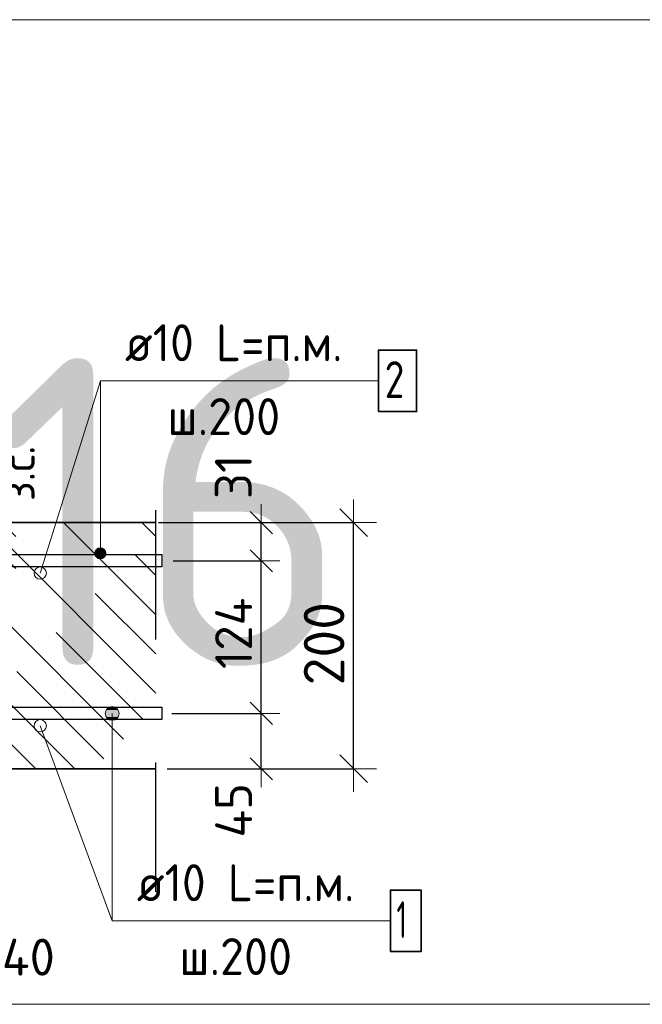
# Model space of a CAD drawing. Header units: metres. Extents: x -38 to 107, y -15 to 21.
# Tile 66 of 89: x 72.578 to 73.084, y 5.272 to 6.072. Entities that reach past the tile are written whole.
import ezdxf

# ---------------------------------------------------------------- set-up
doc = ezdxf.new("R2010")
doc.units = ezdxf.units.M
doc.header["$PDMODE"] = 65
doc.linetypes.add('______4', pattern=[0.135, 0.105, -0.03])
for name, color, linetype, lineweight in [('XR$4$Арм. стержнями верхней зоны', 180, 'Continuous', 35), ('XR$4$Арм. стержнями нижней зоны', 180, 'Continuous', 35), ('XR$4$Арм.стержн. Арматура края', 96, 'Continuous', 35), ('XR$4$Размерная линия (1)', 7, 'Continuous', 13), ('XR$4$Размерная линия_ общее', 7, 'Continuous', 13)]:
    doc.layers.add(name, color=color, linetype=linetype, lineweight=lineweight)
doc.styles.add('ISOCPEUR', font='txt')
doc.dimstyles.new('DIMSTYLE_12', dxfattribs={"dimtxt": 0.033, "dimasz": 0.0375, "dimexe": 0, "dimexo": 0, "dimgap": 0.0165, "dimtad": 2, "dimdec": 0, "dimlfac": 1000, "dimrnd": 1, "dimzin": 12, "dimdsep": 46, "dimtxsty": 'ISOCPEUR', "dimblk1": 'ALL_ML_STRICH', "dimblk2": 'ALL_ML_STRICH', "dimsah": 1, "dimcen": 0, "dimclrd": 7, "dimclre": 256, "dimclrt": 7, "dimadec": 0, "dimazin": 0, "dimtfac": 1, "dimtdec": 0, "dimtix": 1, "dimtmove": 2, "dimatfit": 3, "dimfxl": 0, "dimtzin": 0, "dimlwd": 0, "dimlwe": -3, "dimarcsym": 0})
doc.dimstyles.new('DIMSTYLE_15', dxfattribs={"dimtxt": 0.033, "dimasz": 0.0375, "dimexe": 0, "dimexo": 0, "dimgap": 0.0165, "dimtad": 2, "dimdec": 0, "dimlfac": 1000, "dimrnd": 1, "dimzin": 12, "dimdsep": 46, "dimtxsty": 'ISOCPEUR', "dimblk1": 'ALL_ML_STRICH', "dimblk2": 'ALL_ML_STRICH', "dimsah": 1, "dimcen": 0, "dimclrd": 7, "dimclre": 256, "dimclrt": 7, "dimadec": 0, "dimazin": 0, "dimtfac": 1, "dimtdec": 0, "dimtix": 1, "dimtmove": 2, "dimatfit": 3, "dimfxl": 0, "dimtvp": 1.2, "dimtzin": 0, "dimlwd": 0, "dimlwe": -3, "dimarcsym": 0})
doc.dimstyles.new('DIMSTYLE_16', dxfattribs={"dimtxt": 0.03, "dimasz": 0.03, "dimexe": 0, "dimexo": 0, "dimgap": 0.015, "dimtad": 2, "dimdec": 0, "dimlfac": 1000, "dimrnd": 1, "dimzin": 12, "dimdsep": 46, "dimtxsty": 'ISOCPEUR', "dimblk1": 'ALL_ML_STRICH', "dimblk2": 'ALL_ML_STRICH', "dimsah": 1, "dimcen": 0, "dimclrd": 7, "dimclre": 256, "dimclrt": 7, "dimadec": 0, "dimazin": 0, "dimtfac": 1, "dimtdec": 0, "dimtix": 1, "dimtmove": 2, "dimatfit": 3, "dimfxl": 0, "dimtzin": 0, "dimlwd": 0, "dimlwe": -3, "dimarcsym": 0})
doc.dimstyles.new('DIMSTYLE_18', dxfattribs={"dimtxt": 0.03, "dimasz": 0.03, "dimexe": 0, "dimexo": 0, "dimgap": 0.015, "dimtad": 2, "dimdec": 0, "dimlfac": 1000, "dimrnd": 1, "dimzin": 12, "dimdsep": 46, "dimtxsty": 'ISOCPEUR', "dimblk1": 'ALL_ML_STRICH', "dimblk2": 'ALL_ML_STRICH', "dimsah": 1, "dimcen": 0, "dimclrd": 7, "dimclre": 256, "dimclrt": 7, "dimadec": 0, "dimazin": 0, "dimtfac": 1, "dimtdec": 0, "dimtix": 1, "dimtmove": 2, "dimatfit": 3, "dimfxl": 0, "dimtvp": 1.2, "dimtzin": 0, "dimlwd": 0, "dimlwe": -3, "dimarcsym": 0})

# ---------------------------------------------------------------- blocks, each defined once
blk = doc.blocks.new('ALL_ML_STRICH')
at = {"color": 0, "linetype": 'ByBlock', "lineweight": -2}
for p, q in [((0, -0.5), (0, 0.5)), ((-0.3, -0.3), (0.3, 0.3)), ((-1, 0), (0.5, 0))]:
    blk.add_line(p, q, dxfattribs=at)
blk = doc.blocks.new('*D441')
at = {"layer": 'DEFPOINTS', "color": 7, "linetype": 'Continuous', "lineweight": 13, "transparency": 33554687}
for p in [(72.50474, 5.40307), (72.5447, 5.36307), (72.50474, 5.28783)]:
    blk.add_point(p, dxfattribs=at)
at = {"layer": 'XR$4$Размерная линия (1)', "color": 9, "linetype": 'Continuous', "lineweight": -2, "true_color": 0xc7c7c7, "transparency": 33554687}
for p, q in [((72.50474, 5.38307), (72.50474, 5.28783)), ((72.5447, 5.34307), (72.5447, 5.28783))]:
    blk.add_line(p, q, dxfattribs=at)
at = {"layer": 'XR$4$Размерная линия (1)', "color": 7, "linetype": 'Continuous', "lineweight": -2, "transparency": 33554687}
blk.add_line((72.50474, 5.28783), (72.5447, 5.28783), dxfattribs=at)
at = {"layer": 'XR$4$Размерная линия (1)', "color": 7, "linetype": 'Continuous', "lineweight": 13, "transparency": 33554687, "xscale": 0.03, "yscale": 0.03, "zscale": 0.03, "rotation": 180}
blk.add_blockref('ALL_ML_STRICH', (72.50474, 5.28783), dxfattribs=at)
at = {"layer": 'XR$4$Размерная линия (1)', "color": 7, "linetype": 'Continuous', "lineweight": 13, "transparency": 33554687, "xscale": 0.03, "yscale": 0.03, "zscale": 0.03}
blk.add_blockref('ALL_ML_STRICH', (72.5447, 5.28783), dxfattribs=at)
at = {"layer": 'XR$4$Размерная линия (1)', "color": 7, "linetype": 'Continuous', "lineweight": 13, "transparency": 33554687, "insert": (72.58504, 5.31003), "char_height": 0.03, "width": 0.06, "attachment_point": 5, "style": 'ISOCPEUR'}
blk.add_mtext('\\A1;{40}', dxfattribs=at)
blk = doc.blocks.new('*D442')
at = {"layer": 'DEFPOINTS', "color": 7, "linetype": 'Continuous', "lineweight": 13, "transparency": 33554687}
for p in [(72.67772, 5.66307), (72.67772, 5.46307), (72.84927, 5.46307)]:
    blk.add_point(p, dxfattribs=at)
at = {"layer": 'XR$4$Размерная линия_ общее', "color": 253, "linetype": 'Continuous', "lineweight": -2, "true_color": 0xa0a0a0, "transparency": 33554687}
for p, q in [((72.69772, 5.66307), (72.84927, 5.66307)), ((72.69772, 5.46307), (72.84927, 5.46307))]:
    blk.add_line(p, q, dxfattribs=at)
at = {"layer": 'XR$4$Размерная линия_ общее', "color": 7, "linetype": 'Continuous', "lineweight": -2, "transparency": 33554687}
blk.add_line((72.84927, 5.46307), (72.84927, 5.66307), dxfattribs=at)
at = {"layer": 'XR$4$Размерная линия_ общее', "color": 7, "linetype": 'Continuous', "lineweight": 13, "transparency": 33554687, "xscale": 0.0375, "yscale": 0.0375, "zscale": 0.0375}
for p, rotation in [((72.84927, 5.66307), 90), ((72.84927, 5.46307), 270)]:
    blk.add_blockref('ALL_ML_STRICH', p, dxfattribs=dict(at, rotation=rotation))
at = {"layer": 'XR$4$Размерная линия_ общее', "color": 7, "linetype": 'Continuous', "lineweight": 13, "transparency": 33554687, "insert": (72.82527, 5.56472), "char_height": 0.033, "width": 0.099, "attachment_point": 5, "rotation": 90, "style": 'ISOCPEUR'}
blk.add_mtext('\\A1;{200}', dxfattribs=at)
blk = doc.blocks.new('*D504')
at = {"layer": 'DEFPOINTS', "color": 7, "linetype": 'Continuous', "lineweight": 13, "transparency": 33554687}
for p in [(72.52365, 5.66307), (72.52365, 5.63707), (72.56364, 5.63707)]:
    blk.add_point(p, dxfattribs=at)
at = {"layer": 'XR$4$Размерная линия_ общее', "color": 253, "linetype": 'Continuous', "lineweight": -2, "true_color": 0xa0a0a0, "transparency": 33554687}
for p, q in [((72.54365, 5.66307), (72.56364, 5.66307)), ((72.54365, 5.63707), (72.56364, 5.63707))]:
    blk.add_line(p, q, dxfattribs=at)
at = {"layer": 'XR$4$Размерная линия_ общее', "color": 7, "linetype": 'Continuous', "lineweight": -2, "transparency": 33554687}
blk.add_line((72.56364, 5.63707), (72.56364, 5.66307), dxfattribs=at)
at = {"layer": 'XR$4$Размерная линия_ общее', "color": 7, "linetype": 'Continuous', "lineweight": 13, "transparency": 33554687, "xscale": 0.0375, "yscale": 0.0375, "zscale": 0.0375}
for p, rotation in [((72.56364, 5.66307), 90), ((72.56364, 5.63707), 270)]:
    blk.add_blockref('ALL_ML_STRICH', p, dxfattribs=dict(at, rotation=rotation))
at = {"layer": 'XR$4$Размерная линия_ общее', "color": 7, "linetype": 'Continuous', "lineweight": 13, "transparency": 33554687, "insert": (72.56317, 5.68043), "char_height": 0.027, "width": 0.00135, "attachment_point": 1, "rotation": 90, "line_spacing_factor": 0.60241, "style": 'ISOCPEUR'}
blk.add_mtext('з.с.', dxfattribs=at)
at = {"layer": 'XR$4$Размерная линия_ общее', "color": 7, "linetype": 'Continuous', "lineweight": 13, "transparency": 33554687, "insert": (72.53964, 5.70079), "char_height": 0.033, "width": 0.066, "attachment_point": 5, "rotation": 90, "style": 'ISOCPEUR'}
blk.add_mtext('\\A1;{26}', dxfattribs=at)
blk = doc.blocks.new('*D563')
at = {"layer": 'DEFPOINTS', "color": 7, "linetype": 'Continuous', "lineweight": 13, "transparency": 33554687}
for p in [(72.6816, 5.50807), (72.69445, 5.46307), (72.77427, 5.46307)]:
    blk.add_point(p, dxfattribs=at)
at = {"layer": 'XR$4$Размерная линия (1)', "color": 9, "linetype": 'Continuous', "lineweight": -2, "true_color": 0xc7c7c7, "transparency": 33554687}
for p, q in [((72.7016, 5.50807), (72.77427, 5.50807)), ((72.71445, 5.46307), (72.77427, 5.46307))]:
    blk.add_line(p, q, dxfattribs=at)
at = {"layer": 'XR$4$Размерная линия (1)', "color": 7, "linetype": 'Continuous', "lineweight": -2, "transparency": 33554687}
blk.add_line((72.77427, 5.46307), (72.77427, 5.50807), dxfattribs=at)
at = {"layer": 'XR$4$Размерная линия (1)', "color": 7, "linetype": 'Continuous', "lineweight": 13, "transparency": 33554687, "xscale": 0.03, "yscale": 0.03, "zscale": 0.03}
for p, rotation in [((72.77427, 5.50807), 90), ((72.77427, 5.46307), 270)]:
    blk.add_blockref('ALL_ML_STRICH', p, dxfattribs=dict(at, rotation=rotation))
at = {"layer": 'XR$4$Размерная линия (1)', "color": 7, "linetype": 'Continuous', "lineweight": 13, "transparency": 33554687, "insert": (72.75176, 5.42931), "char_height": 0.03, "width": 0.06, "attachment_point": 5, "rotation": 90, "style": 'ISOCPEUR'}
blk.add_mtext('\\A1;{45}', dxfattribs=at)
blk = doc.blocks.new('*D564')
at = {"layer": 'DEFPOINTS', "color": 7, "linetype": 'Continuous', "lineweight": 13, "transparency": 33554687}
for p in [(72.68263, 5.63207), (72.6816, 5.50807), (72.77427, 5.50807)]:
    blk.add_point(p, dxfattribs=at)
at = {"layer": 'XR$4$Размерная линия (1)', "color": 9, "linetype": 'Continuous', "lineweight": -2, "true_color": 0xc7c7c7, "transparency": 33554687}
for p, q in [((72.70263, 5.63207), (72.77427, 5.63207)), ((72.7016, 5.50807), (72.77427, 5.50807))]:
    blk.add_line(p, q, dxfattribs=at)
at = {"layer": 'XR$4$Размерная линия (1)', "color": 7, "linetype": 'Continuous', "lineweight": -2, "transparency": 33554687}
blk.add_line((72.77427, 5.50807), (72.77427, 5.63207), dxfattribs=at)
at = {"layer": 'XR$4$Размерная линия (1)', "color": 7, "linetype": 'Continuous', "lineweight": 13, "transparency": 33554687, "xscale": 0.03, "yscale": 0.03, "zscale": 0.03}
for p, rotation in [((72.77427, 5.63207), 90), ((72.77427, 5.50807), 270)]:
    blk.add_blockref('ALL_ML_STRICH', p, dxfattribs=dict(at, rotation=rotation))
at = {"layer": 'XR$4$Размерная линия (1)', "color": 7, "linetype": 'Continuous', "lineweight": 13, "transparency": 33554687, "insert": (72.75177, 5.57307), "char_height": 0.03, "width": 0.09, "attachment_point": 5, "rotation": 90, "style": 'ISOCPEUR'}
blk.add_mtext('\\A1;{124}', dxfattribs=at)
blk = doc.blocks.new('*D565')
at = {"layer": 'DEFPOINTS', "color": 7, "linetype": 'Continuous', "lineweight": 13, "transparency": 33554687}
for p in [(72.67076, 5.66307), (72.68263, 5.63207), (72.77427, 5.63207)]:
    blk.add_point(p, dxfattribs=at)
at = {"layer": 'XR$4$Размерная линия (1)', "color": 9, "linetype": 'Continuous', "lineweight": -2, "true_color": 0xc7c7c7, "transparency": 33554687}
for p, q in [((72.69076, 5.66307), (72.77427, 5.66307)), ((72.70263, 5.63207), (72.77427, 5.63207))]:
    blk.add_line(p, q, dxfattribs=at)
at = {"layer": 'XR$4$Размерная линия (1)', "color": 7, "linetype": 'Continuous', "lineweight": -2, "transparency": 33554687}
blk.add_line((72.77427, 5.63207), (72.77427, 5.66307), dxfattribs=at)
at = {"layer": 'XR$4$Размерная линия (1)', "color": 7, "linetype": 'Continuous', "lineweight": 13, "transparency": 33554687, "xscale": 0.03, "yscale": 0.03, "zscale": 0.03}
for p, rotation in [((72.77427, 5.66307), 90), ((72.77427, 5.63207), 270)]:
    blk.add_blockref('ALL_ML_STRICH', p, dxfattribs=dict(at, rotation=rotation))
at = {"layer": 'XR$4$Размерная линия (1)', "color": 7, "linetype": 'Continuous', "lineweight": 13, "transparency": 33554687, "insert": (72.75153, 5.70036), "char_height": 0.03, "width": 0.06, "attachment_point": 5, "rotation": 90, "style": 'ISOCPEUR'}
blk.add_mtext('\\A1;{31}', dxfattribs=at)

msp = doc.modelspace()

# ---------------------------------------------------------------- hatches: boundary and pattern name
at = {"linetype": 'Continuous', "lineweight": 25, "transparency": 33554687}
h = msp.add_hatch(dxfattribs=at)
h.set_pattern_fill('__________540', scale=0.015, style=0, pattern_type=2)
h.set_pattern_definition([(135, (0, 0), (-0.031819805, -0.031819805), [0.4, -0.05, 0, -0.05]), (135, (-0.01591, -0.01591), (-0.031819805, -0.031819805), [0.8, -0.1, 0.1, -0.1])])
h.paths.add_polyline_path([(72.5447, 5.66307), (72.5447, 5.46307), (72.68855, 5.46307), (72.68855, 5.66307)], flags=0)
at = {"layer": 'XR$4$Арм. стержнями верхней зоны', "linetype": 'Continuous', "lineweight": 13, "transparency": 33554687}
for points in [[(72.64738, 5.64032), (72.63964, 5.64032), (72.63901, 5.63807)], [(72.64738, 5.64032), (72.63901, 5.63807), (72.64801, 5.63807)], [(72.64576, 5.64194), (72.64126, 5.64194), (72.63964, 5.64032)], [(72.64576, 5.64194), (72.63964, 5.64032), (72.64738, 5.64032)], [(72.64126, 5.64194), (72.64576, 5.64194), (72.64351, 5.64257)], [(72.64801, 5.63807), (72.63901, 5.63807), (72.63964, 5.63582)], [(72.64801, 5.63807), (72.63964, 5.63582), (72.64738, 5.63582)], [(72.64738, 5.63582), (72.63964, 5.63582), (72.64126, 5.6342)], [(72.64738, 5.63582), (72.64126, 5.6342), (72.64576, 5.6342)], [(72.64576, 5.6342), (72.64126, 5.6342), (72.64351, 5.63357)]]:
    msp.add_hatch(color=7, dxfattribs=at).paths.add_polyline_path(points)
at = {"layer": 'XR$4$Арм. стержнями нижней зоны', "linetype": 'Continuous', "lineweight": 13, "transparency": 33554687}
for points in [[(72.64833, 5.51088), (72.65801, 5.51088), (72.65598, 5.5129)], [(72.64833, 5.51088), (72.65598, 5.5129), (72.65036, 5.5129)], [(72.65036, 5.5129), (72.65598, 5.5129), (72.65317, 5.51369)], [(72.64755, 5.50807), (72.6588, 5.50807), (72.65801, 5.51088)], [(72.64755, 5.50807), (72.65801, 5.51088), (72.64833, 5.51088)], [(72.64833, 5.50525), (72.6588, 5.50807), (72.64755, 5.50807)], [(72.64833, 5.50525), (72.65801, 5.50525), (72.6588, 5.50807)], [(72.65036, 5.50323), (72.65801, 5.50525), (72.64833, 5.50525)], [(72.65036, 5.50323), (72.65598, 5.50323), (72.65801, 5.50525)], [(72.65598, 5.50323), (72.65036, 5.50323), (72.65317, 5.50244)]]:
    msp.add_hatch(color=7, dxfattribs=at).paths.add_polyline_path(points)

# ---------------------------------------------------------------- linework, layer by layer
at = {"color": 7, "linetype": 'Continuous', "lineweight": 13, "transparency": 33554687}
for p, q in [((86.41979, 6.07171), (67.91979, 6.07171)), ((72.59466, 5.62202), (72.64351, 5.77823)), ((72.5947, 5.49802), (72.65317, 5.33949)), ((86.41979, 5.27171), (67.91979, 5.27171))]:
    msp.add_line(p, q, dxfattribs=at)
at = {"color": 7, "linetype": '______4', "lineweight": 25, "transparency": 33554687}
msp.add_line((72.68855, 5.36307), (72.68855, 5.76307), dxfattribs=at)
at = {"color": 7, "linetype": 'Continuous', "lineweight": 35, "transparency": 33554687}
for p, q in [((72.68855, 5.66307), (72.5447, 5.66307)), ((72.5447, 5.46307), (72.68855, 5.46307))]:
    msp.add_line(p, q, dxfattribs=at)
at = {"color": 7, "linetype": 'Continuous', "lineweight": 13, "transparency": 33554687}
for centre in [(72.59466, 5.62202), (72.5947, 5.49802)]:
    msp.add_circle(centre, 0.005, dxfattribs=at)
at = {"layer": 'XR$4$Арм. стержнями верхней зоны', "color": 7, "linetype": 'Continuous', "lineweight": 13, "transparency": 33554687}
for p, q in [((72.64351, 5.77823), (72.86951, 5.77823)), ((72.64351, 5.77823), (72.64351, 5.63807)), ((72.64351, 5.64257), (72.64351, 5.64257)), ((72.63901, 5.63807), (72.63901, 5.63807)), ((72.64351, 5.63357), (72.64351, 5.63357)), ((72.64801, 5.63807), (72.64801, 5.63807))]:
    msp.add_line(p, q, dxfattribs=at)
at = {"layer": 'XR$4$Арм. стержнями верхней зоны', "color": 7, "linetype": 'Continuous', "lineweight": 35, "transparency": 33554687}
msp.add_lwpolyline([(72.86951, 5.75323), (72.90051, 5.75323), (72.90051, 5.80323), (72.86951, 5.80323), (72.86951, 5.75323)], dxfattribs=at)
at = {"layer": 'XR$4$Арм. стержнями верхней зоны', "color": 4, "linetype": 'Continuous', "lineweight": 25, "transparency": 33554687}
msp.add_lwpolyline([(72.3197, 5.63707), (72.69355, 5.63707), (72.69355, 5.62707), (72.3197, 5.62707), (72.3197, 5.63707)], dxfattribs=at)
at = {"layer": 'XR$4$Арм. стержнями верхней зоны', "color": 7, "linetype": 'Continuous', "lineweight": 13, "transparency": 33554687}
msp.add_circle((72.64351, 5.63807), 0.0045, dxfattribs=at)
at = {"layer": 'XR$4$Арм. стержнями нижней зоны', "color": 7, "linetype": 'Continuous', "lineweight": 13, "transparency": 33554687}
for p, q in [((72.65317, 5.51369), (72.65317, 5.51369)), ((72.64755, 5.50807), (72.64755, 5.50807)), ((72.65317, 5.33949), (72.65317, 5.50807)), ((72.6588, 5.50807), (72.6588, 5.50807)), ((72.65317, 5.50244), (72.65317, 5.50244)), ((72.65317, 5.33949), (72.87917, 5.33949))]:
    msp.add_line(p, q, dxfattribs=at)
at = {"layer": 'XR$4$Арм. стержнями нижней зоны', "color": 4, "linetype": 'Continuous', "lineweight": 25, "transparency": 33554687}
msp.add_lwpolyline([(72.3197, 5.51307), (72.69355, 5.51307), (72.69355, 5.50307), (72.3197, 5.50307), (72.3197, 5.51307)], dxfattribs=at)
at = {"layer": 'XR$4$Арм. стержнями нижней зоны', "color": 7, "linetype": 'Continuous', "lineweight": 35, "transparency": 33554687}
msp.add_lwpolyline([(72.87917, 5.31449), (72.90417, 5.31449), (72.90417, 5.36449), (72.87917, 5.36449), (72.87917, 5.31449)], dxfattribs=at)
at = {"layer": 'XR$4$Арм. стержнями нижней зоны', "color": 7, "linetype": 'Continuous', "lineweight": 13, "transparency": 33554687}
msp.add_circle((72.65317, 5.50807), 0.00563, dxfattribs=at)
at = {"layer": 'XR$4$Арм.стержн. Арматура края', "color": 4, "linetype": 'Continuous', "lineweight": 25, "transparency": 33554687}
for points in [[(72.35299, 5.63707), (72.69355, 5.63707), (72.69355, 5.62707)], [(72.69355, 5.62707), (72.35368, 5.62707)], [(72.35368, 5.51307), (72.69355, 5.51307), (72.69355, 5.50307), (72.35299, 5.50307)]]:
    msp.add_lwpolyline(points, dxfattribs=at)

# ---------------------------------------------------------------- texts
at = {"color": 7, "linetype": 'Continuous', "lineweight": 35, "transparency": 33554687, "insert": (70.35063, 5.54671), "char_height": 0.25, "width": 2.7437149, "attachment_point": 7, "style": 'ISOCPEUR'}
msp.add_mtext('\\W0.96;ГОСТ 34028-2016', dxfattribs=at)
at = {"layer": 'XR$4$Арм. стержнями верхней зоны', "color": 7, "linetype": 'Continuous', "lineweight": 25, "transparency": 33554687, "char_height": 0.03, "attachment_point": 7, "style": 'ISOCPEUR'}
for s, insert, width in [('\\W0.94;ø10 L=п.м.', (72.66351, 5.79423), 0.1999832), ('\\W0.78;2', (72.87451, 5.76423), 0.0326407), ('\\W0.95;ш.200 ', (72.69801, 5.73423), 0.1311997)]:
    msp.add_mtext(s, dxfattribs=dict(at, insert=insert, width=width))
at = {"layer": 'XR$4$Арм. стержнями нижней зоны', "color": 7, "linetype": 'Continuous', "lineweight": 25, "transparency": 33554687, "char_height": 0.03, "attachment_point": 7, "style": 'ISOCPEUR'}
for s, insert, width in [('\\W0.94;ø10 L=п.м.', (72.67317, 5.35549), 0.1999832), ('\\W0.56;1', (72.88417, 5.32549), 0.0233333), ('\\W0.95;ш.200 ', (72.70767, 5.29549), 0.1311996)]:
    msp.add_mtext(s, dxfattribs=dict(at, insert=insert, width=width))

# ---------------------------------------------------------------- dimensions: what is measured, and where the dimension line sits
at = {"layer": 'XR$4$Размерная линия (1)', "color": 7, "linetype": 'Continuous', "lineweight": 13, "transparency": 33554687}
for base, p1, p2, dimstyle, picture, middle in [((72.77427, 5.66307), (72.70263, 5.63207), (72.69076, 5.66307), 'DIMSTYLE_18', '*D565', (72.75153, 5.70036)), ((72.77427, 5.63207), (72.7016, 5.50807), (72.70263, 5.63207), 'DIMSTYLE_16', '*D564', (72.75177, 5.57307)), ((72.77427, 5.50807), (72.71445, 5.46307), (72.7016, 5.50807), 'DIMSTYLE_18', '*D563', (72.75176, 5.42931))]:
    dim = msp.add_linear_dim(base=base, p1=p1, p2=p2, angle=90, dimstyle=dimstyle, override={"dimpost": '<>', "dimclrd": 7, "dimclre": 9, "dimclrt": 7, "dimlwd": 0, "dimlwe": 65533}, dxfattribs=at)
    dim.commit()
    dim.dimension.update_dxf_attribs({"geometry": picture, "text_midpoint": middle, "dimtype": 160})
dim = msp.add_linear_dim(base=(72.5447, 5.28783), p1=(72.50474, 5.38307), p2=(72.5447, 5.34307), dimstyle='DIMSTYLE_18', override={"dimpost": '<>', "dimclrd": 7, "dimclre": 9, "dimclrt": 7, "dimlwd": 0, "dimlwe": 65533}, dxfattribs=at)
dim.commit()
dim.dimension.update_dxf_attribs({"geometry": '*D441', "text_midpoint": (72.58504, 5.31003), "dimtype": 160})
at = {"layer": 'XR$4$Размерная линия_ общее', "color": 7, "linetype": 'Continuous', "lineweight": 13, "transparency": 33554687}
dim = msp.add_linear_dim(base=(72.56364, 5.66307), p1=(72.54365, 5.63707), p2=(72.54365, 5.66307), angle=90, text='<>\\Xз.с.', dimstyle='DIMSTYLE_15', override={"dimpost": '<>', "dimclrd": 7, "dimclre": 253, "dimclrt": 7, "dimlwd": 0, "dimlwe": 65533}, dxfattribs=at)
dim.commit()
dim.dimension.update_dxf_attribs({"geometry": '*D504', "text_midpoint": (72.53964, 5.70079), "dimtype": 160})
dim = msp.add_linear_dim(base=(72.84927, 5.66307), p1=(72.69772, 5.46307), p2=(72.69772, 5.66307), angle=90, dimstyle='DIMSTYLE_12', override={"dimpost": '<>', "dimclrd": 7, "dimclre": 253, "dimclrt": 7, "dimlwd": 0, "dimlwe": 65533}, dxfattribs=at)
dim.commit()
dim.dimension.update_dxf_attribs({"geometry": '*D442', "text_midpoint": (72.82527, 5.56472), "dimtype": 160})

doc.saveas('drawing.dxf')
